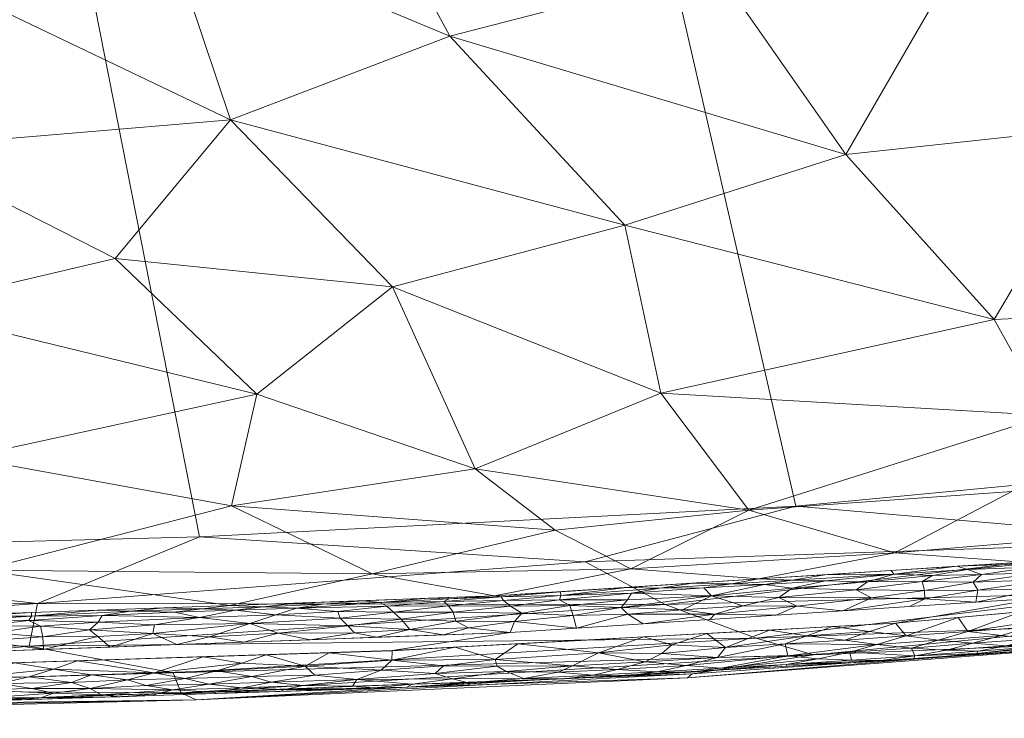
# Model space of a CAD drawing. Header units: millimetres. Extents: x -277 to 277, y 0 to 420.
# Tile 87 of 129: x 88 to 141, y 0 to 37. Entities that reach past the tile are written whole.
import ezdxf

# ---------------------------------------------------------------- set-up
doc = ezdxf.new("R2010")
doc.units = ezdxf.units.MM
doc.layers.add('A-GENM', color=13, linetype='Continuous')

# ---------------------------------------------------------------- blocks, each defined once
blk = doc.blocks.new('MODEL_CCASF646-0000410R0 - MODEL_CCASF646-0000410R0-462766-Preview')
at = {"layer": 'A-GENM', "lineweight": 9}
mesh = blk.add_polyface(dxfattribs=at)
corners = [(-35.189, -2.229, -39.735), (-37.841, -0.528, -26.463), (0, -1.374, -33.359), (0, -0.652, -17.644), (-44.617, 0.105, -12.886), (-71.733, -0.402, -19.68), (-55.881, -6.308, -56.8), (-61.637, -4.06, -47.948), (-33.057, -4.801, -51.927), (-65.533, -1.464, -33.063), (0, 0.07, -1.937), (-33.242, -8.405, -63.976), (-81.776, -0.675, -1.897), (-54.519, -0.192, -1.905), (-70.653, -0.199, -10.179), (-27.259, 0.025, -1.918), (-109.026, -1.562, -1.896), (-97.685, -0.879, -13.119), (-89.166, -6.057, -53.594), (-88.73, -3.769, -44.08), (-64.948, -8.774, -63.976), (-97.866, -9.64, -63.976), (0, -6.701, -56.891), (0, -8.305, -63.976), (-96.883, -1.271, -23.849), (0, -3.236, -41.582), (0, -5.097, -49.806), (-96.455, -2.34, -34.295), (-122.865, -6.005, -47.647)]
mesh.append_faces([[corners[k] for k in face] for face in [(10, 4, 15), (21, 18, 20), (22, 8, 26), (26, 0, 25)]], dxfattribs={"vtx0": -1, "vtx1": -1})
mesh.append_faces([[corners[k] for k in face] for face in [(0, 1, 2), (3, 1, 4), (5, 4, 1), (6, 7, 8), (5, 1, 9), (8, 11, 6), (1, 0, 9), (5, 14, 4), (6, 18, 7), (7, 18, 19), (12, 14, 17), (24, 17, 5), (7, 19, 9), (4, 14, 13), (17, 14, 5), (18, 6, 20), (26, 8, 0), (8, 22, 11), (0, 8, 7), (7, 9, 0), (9, 27, 24), (9, 24, 5), (28, 19, 18), (9, 19, 27)]], dxfattribs={"vtx0": -1, "vtx1": -1, "vtx2": -1})
mesh.append_faces([[corners[k] for k in face] for face in [(1, 3, 2), (4, 13, 15), (6, 11, 20), (0, 2, 25)]], dxfattribs={"vtx0": -1, "vtx2": -1})
mesh.append_faces([[corners[k] for k in face] for face in [(10, 3, 4), (12, 13, 14), (16, 12, 17)]], dxfattribs={"vtx1": -1, "vtx2": -1})
mesh.append_faces([[corners[k] for k in face] for face in [(22, 23, 11)]], dxfattribs={"vtx2": -1})
mesh = blk.add_polyface(dxfattribs=at)
corners = [(-151.737, -9.405, -51.941), (-129.877, -11.285, -63.976), (-161.574, -14.307, -63.976), (-148.214, -4.943, -30.16), (-175.372, -8.858, -33.866), (-163.178, -5.952, -23.568), (-124.063, -2.064, -9.938), (-136.251, -3.073, -1.904), (-109.026, -1.562, -1.896), (-127.746, -4.197, -36.714), (-122.865, -6.005, -47.647), (-148.003, -6.645, -41.466), (-97.685, -0.879, -13.119), (-96.883, -1.271, -23.849), (-124.323, -2.28, -19.867), (-97.866, -9.64, -63.976), (-118.572, -8.293, -57.102), (-150.886, -4.125, -14.381), (-163.406, -5.576, -1.923), (-89.166, -6.057, -53.594), (-88.73, -3.769, -44.08), (-130.839, -3.305, -28.088), (-177.302, -7.568, -17.233), (-96.455, -2.34, -34.295), (-168.234, -9.627, -44.301), (-166.012, -12.158, -55.574), (-177.286, -17.129, -63.976), (-180.903, -13.351, -51.181)]
mesh.append_faces([[corners[k] for k in face] for face in [(3, 4, 5), (9, 10, 11), (12, 13, 14), (10, 16, 0), (6, 17, 7), (6, 12, 14), (16, 19, 15), (10, 9, 20), (14, 21, 17), (22, 18, 17), (21, 23, 9), (24, 11, 0), (25, 0, 2), (4, 11, 24), (13, 23, 21), (12, 6, 8), (17, 6, 14), (0, 16, 1), (19, 16, 10), (22, 17, 5), (17, 3, 5), (11, 4, 3), (24, 0, 25), (9, 11, 3), (10, 0, 11), (21, 9, 3), (20, 9, 23), (24, 25, 27), (17, 21, 3), (21, 14, 13)]], dxfattribs={"vtx0": -1, "vtx1": -1, "vtx2": -1})
mesh.append_faces([[corners[k] for k in face] for face in [(0, 1, 2), (6, 7, 8), (17, 18, 7)]], dxfattribs={"vtx0": -1, "vtx2": -1})
mesh.append_faces([[corners[k] for k in face] for face in [(15, 1, 16), (2, 26, 25)]], dxfattribs={"vtx1": -1, "vtx2": -1})
mesh = blk.add_polyface(dxfattribs=at)
corners = [(-103.44, -1.657, -0.921), (-101.72, -1.837, -0.607), (-100.15, -1.54, -0.916), (-103.546, -2.697, -0.113), (-101.45, -3.31), (-100.147, -2.857, -0.036), (-93.611, -1.052, -1.55), (-95.572, -1.207, -1.263), (-92.588, -1.159, -1.156), (-102.453, -1.433, -1.296), (-102.183, -1.34, -1.896), (-105.588, -1.45, -1.896), (-98.804, -2.442, -0.143), (-95.425, -2.343, -0.138), (-92.074, -2.222, -0.144), (-93.999, -1.963, -0.3), (-106.322, -1.974, -0.65), (-104.066, -2.217, -0.361), (-94.689, -3.093), (-91.309, -2.985), (-98.07, -3.202), (-98.778, -1.229, -1.896), (-95.373, -1.118, -1.896), (-96.442, -1.416, -0.911), (-98.641, -1.307, -1.268), (-100.683, -2.148, -0.325), (-97.101, -2.025, -0.324), (-98.364, -1.728, -0.597), (-106.083, -1.625, -1.171), (-104.831, -3.419), (-107.618, -2.483, -0.284), (-95.011, -1.664, -0.551), (-90.037, -2.531, -0.036), (-91.991, -1.496, -0.626), (-107.237, -1.539, -1.555), (-91.968, -1.007, -1.896)]
mesh.append_faces([[corners[k] for k in face] for face in [(21, 7, 22)]], dxfattribs={"vtx0": -1, "vtx1": -1})
mesh.append_faces([[corners[k] for k in face] for face in [(0, 1, 2), (3, 4, 5), (6, 7, 8), (12, 5, 13), (13, 14, 15), (1, 16, 17), (23, 24, 2), (25, 26, 27), (9, 28, 0), (1, 25, 27), (0, 16, 1), (17, 25, 1), (30, 3, 17), (25, 3, 12), (3, 25, 17), (26, 25, 12), (26, 12, 13), (26, 31, 27), (13, 32, 14), (13, 5, 20), (3, 5, 12), (23, 27, 31), (2, 1, 27), (33, 23, 31), (7, 23, 8), (23, 2, 27), (2, 24, 9), (10, 9, 24), (11, 34, 9), (9, 0, 2), (9, 34, 28), (8, 23, 33), (26, 15, 31), (15, 33, 31), (22, 7, 6), (23, 7, 24), (13, 15, 26), (7, 21, 24)]], dxfattribs={"vtx0": -1, "vtx1": -1, "vtx2": -1})
mesh.append_faces([[corners[k] for k in face] for face in [(9, 10, 11), (5, 4, 20), (6, 35, 22), (24, 21, 10)]], dxfattribs={"vtx0": -1, "vtx2": -1})
mesh.append_faces([[corners[k] for k in face] for face in [(18, 19, 13, 20), (29, 4, 3)]], dxfattribs={"vtx1": -1, "vtx2": -1})
mesh = blk.add_polyface(dxfattribs=at)
corners = [(-79.984, -0.685, -1.55), (-83.71, -0.787, -1.505), (-82.612, -0.921, -1.085), (-82.381, -1.307, -0.553), (-85.601, -1.416, -0.527), (-83.669, -1.674, -0.299), (-87.14, -1.758, -0.303), (-89.386, -1.016, -1.271), (-90.037, -1.239, -0.88), (-86.099, -0.976, -1.155), (-85.33, -2.063, -0.132), (-90.037, -2.531, -0.036), (-87.929, -2.876), (-93.999, -1.963, -0.3), (-92.074, -2.222, -0.144), (-90.998, -1.815, -0.335), (-88.711, -2.126, -0.143), (-91.991, -1.496, -0.626), (-88.867, -1.489, -0.541), (-82.056, -2, -0.125), (-78.841, -1.892, -0.138), (-80.447, -1.564, -0.319), (-79.128, -1.227, -0.557), (-86.921, -0.859, -1.548), (-79.176, -0.808, -1.15), (-93.611, -1.052, -1.55), (-91.968, -1.007, -1.896), (-91.309, -2.985), (-95.425, -2.343, -0.138), (-84.548, -2.767), (-81.168, -2.659), (-81.754, -0.675, -1.897), (-85.159, -0.786, -1.896), (-88.564, -0.897, -1.896), (-92.588, -1.159, -1.156)]
mesh.append_faces([[corners[k] for k in face] for face in [(12, 11, 27), (26, 7, 33)]], dxfattribs={"vtx0": -1, "vtx1": -1})
mesh.append_faces([[corners[k] for k in face] for face in [(0, 1, 2), (3, 4, 5), (5, 4, 6), (7, 8, 9), (10, 11, 12), (13, 14, 15), (16, 11, 10), (8, 17, 18), (19, 20, 21), (11, 16, 14), (21, 3, 5), (22, 3, 21), (8, 4, 9), (9, 23, 7), (1, 23, 9), (2, 24, 0), (25, 7, 26), (17, 15, 18), (27, 11, 28), (10, 6, 16), (16, 6, 15), (6, 10, 5), (15, 6, 18), (19, 5, 10), (5, 19, 21), (4, 3, 2), (6, 4, 18), (19, 10, 29), (1, 0, 31), (1, 9, 2), (4, 2, 9), (22, 2, 3), (32, 23, 1), (7, 23, 33), (8, 7, 34), (8, 18, 4), (7, 25, 34), (34, 17, 8), (16, 15, 14), (13, 15, 17)]], dxfattribs={"vtx0": -1, "vtx1": -1, "vtx2": -1})
mesh.append_faces([[corners[k] for k in face] for face in [(19, 29, 30), (1, 31, 32), (23, 32, 33), (10, 12, 29)]], dxfattribs={"vtx0": -1, "vtx2": -1})
mesh = blk.add_polyface(dxfattribs=at)
corners = [(-110.528, -2.302, -0.5), (-107.618, -2.483, -0.284), (-106.322, -1.974, -0.65), (-107.237, -1.539, -1.555), (-108.992, -1.561, -1.896), (-109.285, -1.724, -1.249), (-108.191, -3.009, -0.073), (-103.546, -2.697, -0.113), (-112.31, -1.798, -1.407), (-112.394, -1.75, -1.897), (-119.294, -3.417, -0.106), (-114.965, -3.897), (-113.736, -3.057, -0.138), (-114.337, -2.4, -0.569), (-117.125, -2.38, -0.741), (-117.901, -2.709, -0.449), (-117.444, -2.006, -1.532), (-120.847, -2.181, -1.532), (-119.001, -2.217, -1.16), (-115.795, -1.938, -1.898), (-110.968, -2.704, -0.24), (-119.197, -2.127, -1.899), (-115.286, -2.04, -1.145), (-111.444, -2.006, -0.889), (-120.296, -2.524, -0.763), (-106.083, -1.625, -1.171), (-113.84, -2.698, -0.318), (-121.789, -2.92, -0.443), (-111.588, -3.712), (-108.211, -3.527), (-104.066, -2.217, -0.361), (-104.831, -3.419), (-105.588, -1.45, -1.896), (-103.44, -1.657, -0.921), (-118.342, -4.081), (-121.72, -4.266)]
mesh.append_faces([[corners[k] for k in face] for face in [(4, 3, 32), (19, 8, 9)]], dxfattribs={"vtx0": -1, "vtx1": -1})
mesh.append_faces([[corners[k] for k in face] for face in [(0, 1, 2), (3, 4, 5), (6, 7, 1), (10, 11, 12), (13, 14, 15), (16, 17, 18), (8, 19, 16), (6, 1, 20), (16, 22, 8), (22, 16, 18), (23, 0, 2), (23, 8, 22), (14, 18, 24), (23, 22, 13), (23, 13, 0), (3, 5, 25), (26, 15, 12), (21, 17, 16), (15, 24, 27), (24, 15, 14), (15, 10, 12), (10, 15, 27), (0, 20, 1), (20, 26, 12), (30, 2, 1), (2, 25, 5), (26, 0, 13), (28, 6, 12), (12, 6, 20), (6, 31, 7), (0, 26, 20), (15, 26, 13), (2, 33, 25), (5, 4, 8), (8, 23, 5), (2, 5, 23), (13, 22, 14), (18, 14, 22)]], dxfattribs={"vtx0": -1, "vtx1": -1, "vtx2": -1})
mesh.append_faces([[corners[k] for k in face] for face in [(8, 4, 9), (16, 19, 21), (6, 29, 31), (12, 11, 28)]], dxfattribs={"vtx0": -1, "vtx2": -1})
mesh.append_faces([[corners[k] for k in face] for face in [(28, 29, 6), (34, 11, 10, 35)]], dxfattribs={"vtx1": -1, "vtx2": -1})
mesh = blk.add_polyface(dxfattribs=at)
corners = [(0.001, -418.071), (27.058, -418.028), (54.115, -417.814), (81.168, -417.341), (108.211, -416.472), (135.228, -414.994), (162.175, -412.551), (188.927, -408.504), (215.094, -401.625), (239.316, -389.574), (257.878, -369.901), (268.06, -344.836), (272.607, -318.164), (274.418, -291.167), (274.985, -264.116), (275.046, -237.058), (274.991, -209.999), (275.046, -182.942), (274.985, -155.884), (274.418, -128.833), (272.607, -101.836), (268.06, -75.164), (257.877, -50.099), (239.315, -30.426), (215.094, -18.375), (188.927, -11.496), (162.175, -7.449), (135.228, -5.006), (108.211, -3.528), (81.168, -2.659), (54.114, -2.186), (27.058, -1.972), (-0.001, -1.929), (-27.058, -1.972), (-54.115, -2.186), (-81.168, -2.659), (-108.211, -3.528), (-135.228, -5.006), (-162.175, -7.449), (-188.927, -11.496), (-215.094, -18.375), (-239.316, -30.426), (-257.878, -50.099), (-268.06, -75.164), (-272.607, -101.836), (-274.418, -128.833), (-274.985, -155.884), (-275.046, -182.942), (-274.991, -210.001), (-275.046, -237.058), (-274.985, -264.116), (-274.418, -291.167), (-272.607, -318.164), (-268.06, -344.836), (-257.877, -369.901), (-239.315, -389.574), (-215.094, -401.625), (-188.927, -408.504), (-162.175, -412.551), (-135.228, -414.994), (-108.211, -416.472), (-81.168, -417.341), (-54.114, -417.814), (-27.058, -418.028), (0, -417.379), (-28.642, -417.322), (-57.282, -417.085), (-85.919, -416.539), (-114.541, -415.492), (-143.122, -413.633), (-171.583, -410.421), (-199.673, -404.829), (-226.506, -394.82), (-249.166, -377.316), (-263.208, -352.36), (-269.623, -324.447), (-272.114, -295.914), (-272.885, -267.283), (-272.992, -238.642), (-272.958, -210), (-272.992, -181.358), (-272.885, -152.717), (-272.113, -124.086), (-269.623, -95.553), (-263.208, -67.64), (-249.167, -42.684), (-226.506, -25.18), (-199.673, -15.171), (-171.583, -9.579), (-143.122, -6.367), (-114.541, -4.508), (-85.919, -3.46), (-57.282, -2.915), (-28.642, -2.678), (0, -2.621), (28.642, -2.678), (57.282, -2.915), (85.919, -3.46), (114.541, -4.508), (143.122, -6.367), (171.583, -9.579), (199.673, -15.171), (226.506, -25.18), (249.167, -42.684), (263.208, -67.64), (269.623, -95.553), (272.113, -124.086), (272.885, -152.717), (272.992, -181.358), (272.958, -210), (272.992, -238.642), (272.885, -267.283), (272.114, -295.914), (269.623, -324.447), (263.208, -352.36), (249.166, -377.316), (226.506, -394.82), (199.673, -404.829), (171.583, -410.421), (143.122, -413.633), (114.541, -415.492), (85.919, -416.539), (57.282, -417.085), (28.642, -417.322)]
mesh.append_faces([[corners[k] for k in face] for face in [(42, 85, 41), (41, 86, 40), (86, 41, 85), (40, 87, 39), (117, 8, 116), (25, 101, 24), (100, 26, 99), (23, 103, 22), (103, 23, 102), (24, 102, 23), (102, 24, 101)]], dxfattribs={"vtx0": -1, "vtx1": -1})
mesh.append_faces([[corners[k] for k in face] for face in [(53, 74, 75, 52), (74, 53, 54, 73), (55, 72, 73), (72, 55, 56), (73, 54, 55), (78, 49, 50, 77), (79, 48, 49, 78), (77, 50, 51, 76), (52, 75, 76, 51), (65, 62, 63, 64), (62, 65, 66), (71, 56, 57), (56, 71, 72), (80, 46, 47, 79), (88, 38, 39, 87), (40, 86, 87), (89, 37, 38, 88), (90, 36, 37, 89), (91, 35, 36, 90), (92, 34, 35, 91), (93, 33, 34, 92), (94, 32, 33, 93), (122, 2, 3, 121), (121, 3, 4, 120), (2, 122, 123), (120, 4, 5, 119), (119, 5, 6, 118), (118, 6, 7, 117), (117, 7, 8), (116, 8, 9), (9, 115, 116), (115, 9, 10), (14, 110, 111, 13), (15, 109, 110, 14), (109, 15, 16), (27, 98, 99, 26), (98, 27, 28), (31, 94, 95, 30), (30, 95, 96, 29), (94, 31, 32), (29, 96, 97), (18, 107, 108, 17), (20, 105, 106, 19), (19, 106, 107, 18), (17, 108, 109, 16), (105, 20, 21, 104), (104, 21, 22, 103)]], dxfattribs={"vtx0": -1, "vtx2": -1})
mesh.append_faces([[corners[k] for k in face] for face in [(64, 63, 0, 1)]], dxfattribs={"vtx0": -1, "vtx3": -1})
mesh.append_faces([[corners[k] for k in face] for face in [(80, 81, 46), (47, 48, 79), (111, 112, 13)]], dxfattribs={"vtx1": -1, "vtx2": -1})
mesh.append_faces([[corners[k] for k in face] for face in [(66, 67, 61, 62), (67, 68, 60, 61), (70, 71, 57, 58), (68, 69, 59, 60), (69, 70, 58, 59), (45, 46, 81, 82), (44, 45, 82, 83), (43, 44, 83, 84), (42, 43, 84, 85), (123, 64, 1, 2), (10, 11, 114, 115), (113, 114, 11, 12), (112, 113, 12, 13), (100, 101, 25, 26), (28, 29, 97, 98)]], dxfattribs={"vtx1": -1, "vtx3": -1})
mesh = blk.add_polyface(dxfattribs=at)
corners = [(-125.861, -2.592, -1.164), (-124.25, -2.368, -1.533), (-129.366, -2.784, -1.206), (-122.431, -2.398, -1.162), (-120.296, -2.524, -0.763), (-119.001, -2.217, -1.16), (-130.465, -4.324, -0.036), (-132.511, -4.096, -0.141), (-133.831, -4.553, -0.035), (-132.865, -3.018, -1.187), (-131.076, -3.09, -0.85), (-121.789, -2.92, -0.443), (-123.998, -2.727, -0.762), (-129.311, -3.887, -0.142), (-123.222, -3.836, -0.048), (-119.294, -3.417, -0.106), (-122.681, -3.374, -0.195), (-132.777, -3.442, -0.564), (-129.401, -2.693, -1.901), (-132.802, -2.881, -1.902), (-120.847, -2.181, -1.532), (-134.227, -3.85, -0.322), (-129.461, -3.251, -0.542), (-136.273, -3.248, -1.197), (-122.598, -2.316, -1.9), (-125.999, -2.504, -1.9), (-126.102, -3.704, -0.138), (-125.68, -3.152, -0.432), (-121.72, -4.266), (-125.097, -4.45), (-131.851, -4.819), (-128.474, -4.635), (-135.228, -5.004), (-119.197, -2.127, -1.899), (-134.46, -3, -1.554)]
mesh.append_faces([[corners[k] for k in face] for face in [(28, 14, 29), (18, 2, 25), (24, 20, 33)]], dxfattribs={"vtx0": -1, "vtx1": -1})
mesh.append_faces([[corners[k] for k in face] for face in [(0, 1, 2), (3, 4, 5), (6, 7, 8), (9, 10, 2), (11, 4, 12), (13, 7, 6), (14, 15, 16), (12, 4, 3), (9, 17, 10), (5, 20, 3), (13, 21, 7), (17, 21, 22), (10, 17, 22), (23, 17, 9), (22, 0, 10), (2, 10, 0), (6, 26, 13), (12, 27, 11), (26, 6, 31), (6, 8, 30), (2, 1, 25), (3, 1, 0), (3, 0, 12), (0, 22, 12), (27, 12, 22), (13, 27, 22), (16, 27, 26), (20, 24, 1), (3, 20, 1), (19, 34, 2), (16, 15, 11), (14, 28, 15), (2, 34, 9), (27, 13, 26), (21, 13, 22), (27, 16, 11), (14, 16, 26), (29, 14, 26)]], dxfattribs={"vtx0": -1, "vtx1": -1, "vtx2": -1})
mesh.append_faces([[corners[k] for k in face] for face in [(2, 18, 19), (1, 24, 25), (6, 30, 31), (26, 31, 29)]], dxfattribs={"vtx0": -1, "vtx2": -1})
mesh.append_faces([[corners[k] for k in face] for face in [(32, 30, 8)]], dxfattribs={"vtx1": -1, "vtx2": -1})
mesh = blk.add_polyface(dxfattribs=at)
corners = [(-142.939, -3.743, -1.214), (-139.678, -3.498, -1.194), (-139.596, -3.382, -1.906), (-136.085, -3.67, -0.562), (-134.227, -3.85, -0.322), (-132.777, -3.442, -0.564), (-139.385, -3.921, -0.552), (-137.531, -4.096, -0.314), (-140.923, -4.347, -0.316), (-142.694, -4.171, -0.559), (-142.477, -4.812, -0.145), (-135.807, -4.332, -0.137), (-135.228, -5.004), (-133.831, -4.553, -0.035), (-146.195, -4.016, -1.206), (-146.085, -4.43, -0.579), (-144.359, -4.047, -0.869), (-132.511, -4.096, -0.141), (-143.921, -5.299, -0.037), (-145.832, -5.087, -0.145), (-139.115, -4.564, -0.14), (-138.596, -5.309), (-137.974, -3.561, -0.853), (-141.168, -3.795, -0.864), (-136.273, -3.248, -1.197), (-142.988, -3.695, -1.908), (-146.38, -4.007, -1.911), (-145.333, -5.919), (-141.965, -5.614), (-147.283, -5.583, -0.037), (-136.203, -3.07, -1.903), (-147.642, -4.879, -0.33), (-132.865, -3.018, -1.187), (-134.46, -3, -1.554), (-132.802, -2.881, -1.902)]
mesh.append_faces([[corners[k] for k in face] for face in [(2, 24, 30), (12, 11, 21), (25, 0, 2)]], dxfattribs={"vtx0": -1, "vtx1": -1})
mesh.append_faces([[corners[k] for k in face] for face in [(0, 1, 2), (3, 4, 5), (6, 7, 3), (8, 9, 10), (11, 12, 13), (14, 15, 16), (11, 17, 4), (18, 10, 19), (4, 3, 7), (11, 20, 21), (6, 22, 23), (22, 24, 1), (24, 22, 3), (16, 0, 14), (27, 18, 29), (20, 18, 28), (8, 10, 20), (31, 10, 9), (10, 31, 19), (15, 31, 9), (16, 15, 9), (7, 8, 20), (6, 9, 8), (11, 7, 20), (7, 11, 4), (7, 6, 8), (22, 6, 3), (3, 5, 24), (22, 1, 23), (24, 32, 33), (33, 30, 24), (9, 6, 23), (16, 23, 0), (24, 2, 1), (0, 26, 14), (0, 23, 1), (9, 23, 16), (11, 13, 17), (20, 10, 18)]], dxfattribs={"vtx0": -1, "vtx1": -1, "vtx2": -1})
mesh.append_faces([[corners[k] for k in face] for face in [(18, 27, 28), (20, 28, 21)]], dxfattribs={"vtx0": -1, "vtx2": -1})
mesh.append_faces([[corners[k] for k in face] for face in [(25, 26, 0), (34, 30, 33)]], dxfattribs={"vtx1": -1, "vtx2": -1})
mesh = blk.add_polyface(dxfattribs=at)
corners = [(-82.879, -5.335, -1.583), (-79.967, -5.251, -1.523), (-82.594, -5.202, -1.201), (-89.322, -4.84, -0.47), (-86.823, -4.49, -0.276), (-89.458, -4.275, -0.14), (-88.853, -5.378, -1.227), (-85.768, -5.189, -1.012), (-88.706, -5.139, -0.808), (-86.161, -4.859, -0.564), (-82.834, -4.952, -0.765), (-91.955, -4.654, -0.286), (-92.42, -5.057, -0.583), (-92.398, -5.699, -1.941), (-88.846, -5.571, -1.937), (-81.741, -5.376, -1.93), (-85.673, -5.375, -1.463), (-85.295, -5.443, -1.934), (-83.072, -4.612, -0.42), (-86.298, -4.054, -0.093), (-85.919, -3.46), (-89.497, -3.591), (-92.408, -4.287, -0.113), (-95.365, -4.449, -0.137), (-83.186, -4.126, -0.147), (-83.844, -3.749, -0.033), (-80.323, -4.309, -0.266), (-80.54, -3.735, -0.046), (-92.633, -5.411, -1.061), (-94.18, -5.643, -1.541), (-78.713, -5.019, -1.014), (-79.9, -4.685, -0.546), (-82.339, -3.392), (-93.074, -3.721)]
mesh.append_faces([[corners[k] for k in face] for face in [(17, 16, 14), (33, 22, 21), (20, 25, 32)]], dxfattribs={"vtx0": -1, "vtx1": -1})
mesh.append_faces([[corners[k] for k in face] for face in [(0, 1, 2), (3, 4, 5), (6, 7, 8), (9, 7, 10), (11, 12, 3), (15, 1, 0), (16, 7, 6), (18, 9, 10), (3, 12, 8), (11, 22, 23), (4, 19, 5), (24, 25, 19), (26, 27, 24), (7, 16, 2), (28, 29, 6), (8, 28, 6), (13, 6, 29), (14, 16, 6), (10, 7, 2), (8, 7, 9), (30, 10, 2), (10, 31, 18), (3, 8, 9), (28, 8, 12), (4, 3, 9), (11, 3, 5), (18, 4, 9), (19, 4, 24), (22, 11, 5), (4, 18, 24), (24, 18, 26), (32, 25, 27), (19, 25, 20), (27, 25, 24), (22, 5, 21), (2, 16, 0), (17, 0, 16), (19, 21, 5)]], dxfattribs={"vtx0": -1, "vtx1": -1, "vtx2": -1})
mesh.append_faces([[corners[k] for k in face] for face in [(6, 13, 14), (0, 17, 15), (19, 20, 21)]], dxfattribs={"vtx0": -1, "vtx2": -1})
mesh = blk.add_polyface(dxfattribs=at)
corners = [(-94.18, -5.643, -1.541), (-98.01, -5.777, -1.57), (-95.95, -5.828, -1.944), (-92.633, -5.411, -1.061), (-96.515, -5.596, -1.186), (-107.565, -6.114, -1.463), (-103.067, -5.806, -1.131), (-107.919, -5.911, -0.961), (-103.054, -6.084, -1.951), (-104.484, -6.019, -1.581), (-106.606, -6.212, -1.955), (-99.791, -5.697, -1.159), (-101.961, -5.455, -0.662), (-101.286, -5.887, -1.543), (-100.576, -4.98, -0.31), (-98.405, -4.264, -0.05), (-102.099, -4.466, -0.067), (-97.861, -5.3, -0.654), (-100.23, -3.983), (-95.365, -4.449, -0.137), (-96.652, -3.852), (-95.45, -4.917, -0.385), (-105.291, -5.63, -0.715), (-99.502, -5.956, -1.948), (-92.398, -5.699, -1.941), (-92.42, -5.057, -0.583), (-91.955, -4.654, -0.286), (-105.415, -5.276, -0.383), (-105.831, -4.869, -0.152), (-106.192, -4.49, -0.036), (-103.808, -4.114), (-107.386, -4.245), (-93.074, -3.721), (-92.408, -4.287, -0.113)]
mesh.append_faces([[corners[k] for k in face] for face in [(8, 9, 10), (30, 16, 18), (20, 19, 32)]], dxfattribs={"vtx0": -1, "vtx1": -1})
mesh.append_faces([[corners[k] for k in face] for face in [(0, 1, 2), (0, 3, 4), (5, 6, 7), (6, 11, 12), (5, 9, 6), (11, 6, 13), (14, 15, 16), (14, 12, 17), (1, 4, 11), (15, 18, 16), (19, 20, 15), (14, 17, 21), (22, 6, 12), (8, 13, 9), (1, 13, 23), (13, 1, 11), (1, 0, 4), (17, 3, 25), (17, 11, 4), (11, 17, 12), (3, 17, 4), (21, 25, 26), (6, 9, 13), (10, 9, 5), (6, 22, 7), (12, 14, 27), (12, 27, 22), (14, 28, 27), (16, 29, 28), (16, 30, 29), (28, 14, 16), (15, 14, 19), (21, 26, 19), (14, 21, 19), (17, 25, 21), (32, 19, 33)]], dxfattribs={"vtx0": -1, "vtx1": -1, "vtx2": -1})
mesh.append_faces([[corners[k] for k in face] for face in [(13, 8, 23), (1, 23, 2), (0, 2, 24)]], dxfattribs={"vtx0": -1, "vtx2": -1})
mesh.append_faces([[corners[k] for k in face] for face in [(30, 31, 29), (20, 18, 15)]], dxfattribs={"vtx1": -1, "vtx2": -1})
mesh = blk.add_polyface(dxfattribs=at)
corners = [(-126.427, -7.113, -1.589), (-122.59, -6.88, -1.56), (-124.948, -6.897, -1.202), (-128.21, -7.085, -1.173), (-131.47, -7.285, -1.143), (-129.687, -7.313, -1.559), (-133.131, -6.79, -0.397), (-129.692, -6.879, -0.693), (-128.963, -6.387, -0.314), (-120.512, -5.846, -0.291), (-120.844, -6.259, -0.597), (-117.751, -5.953, -0.468), (-125.359, -6.479, -0.557), (-124.351, -7.149, -1.966), (-121.055, -6.611, -1.071), (-125.531, -5.494, -0.043), (-128.832, -5.435), (-129.937, -5.915, -0.079), (-117.195, -6.25, -0.817), (-120.856, -5.48, -0.114), (-123.794, -5.72, -0.141), (-133.947, -6.361, -0.136), (-127.044, -5.931, -0.147), (-120.804, -6.922, -1.964), (-117.269, -6.491, -1.248), (-133.725, -7.229, -0.789), (-131.445, -7.603, -1.969), (-127.898, -7.376, -1.967), (-117.927, -5.408, -0.145), (-121.687, -4.971), (-118.114, -4.739), (-125.259, -5.203), (-132.405, -5.667)]
mesh.append_faces([[corners[k] for k in face] for face in [(29, 19, 30), (16, 15, 31)]], dxfattribs={"vtx0": -1, "vtx1": -1})
mesh.append_faces([[corners[k] for k in face] for face in [(0, 1, 2), (3, 4, 5), (6, 7, 8), (9, 10, 11), (7, 12, 8), (1, 0, 13), (1, 14, 2), (15, 16, 17), (11, 10, 18), (9, 19, 20), (17, 21, 8), (17, 22, 15), (22, 12, 20), (23, 24, 1), (7, 25, 4), (4, 3, 7), (2, 14, 12), (12, 7, 3), (12, 10, 9), (8, 21, 6), (2, 3, 0), (22, 17, 8), (5, 27, 0), (14, 1, 24), (18, 14, 24), (12, 14, 10), (12, 3, 2), (0, 3, 5), (14, 18, 10), (9, 11, 28), (19, 9, 28), (12, 9, 20), (19, 28, 30), (15, 19, 29), (12, 22, 8), (15, 22, 20), (15, 20, 19)]], dxfattribs={"vtx0": -1, "vtx1": -1, "vtx2": -1})
mesh.append_faces([[corners[k] for k in face] for face in [(0, 27, 13), (17, 16, 32)]], dxfattribs={"vtx0": -1, "vtx2": -1})
mesh.append_faces([[corners[k] for k in face] for face in [(26, 27, 5), (13, 23, 1), (29, 31, 15)]], dxfattribs={"vtx1": -1, "vtx2": -1})
mesh = blk.add_polyface(dxfattribs=at)
corners = [(-114.189, -6.23, -1.022), (-117.195, -6.25, -0.817), (-117.269, -6.491, -1.248), (-108.278, -5.602, -0.552), (-108.694, -5.227, -0.266), (-111.479, -5.587, -0.42), (-114.563, -5.911, -0.574), (-111.233, -5.93, -0.773), (-105.291, -5.63, -0.715), (-105.415, -5.276, -0.383), (-120.804, -6.922, -1.964), (-117.257, -6.695, -1.963), (-114.062, -6.413, -1.484), (-110.989, -6.176, -1.218), (-117.751, -5.953, -0.468), (-107.919, -5.911, -0.961), (-114.777, -5.091, -0.09), (-111.631, -5.106, -0.147), (-112.305, -4.748, -0.034), (-114.541, -4.507), (-118.114, -4.739), (-107.386, -4.245), (-109.159, -4.659, -0.045), (-106.192, -4.49, -0.036), (-115.164, -5.546, -0.278), (-117.927, -5.408, -0.145), (-113.71, -6.468, -1.961), (-111.266, -6.312, -1.605), (-107.565, -6.114, -1.463), (-110.158, -6.34, -1.958), (-106.606, -6.212, -1.955), (-105.831, -4.869, -0.152), (-110.963, -4.376)]
mesh.append_faces([[corners[k] for k in face] for face in [(26, 12, 11), (32, 22, 21), (19, 18, 32)]], dxfattribs={"vtx0": -1, "vtx1": -1})
mesh.append_faces([[corners[k] for k in face] for face in [(0, 1, 2), (3, 4, 5), (6, 7, 5), (3, 8, 9), (0, 12, 13), (14, 1, 6), (13, 7, 0), (15, 3, 7), (16, 17, 18), (0, 2, 12), (21, 22, 23), (14, 24, 25), (25, 24, 16), (4, 22, 17), (11, 12, 2), (27, 28, 13), (13, 15, 7), (1, 0, 6), (5, 7, 3), (6, 0, 7), (28, 15, 13), (12, 27, 13), (24, 14, 6), (5, 24, 6), (16, 24, 17), (3, 9, 4), (24, 5, 17), (22, 4, 31), (17, 5, 4), (32, 18, 22), (16, 18, 19), (23, 22, 31), (22, 18, 17), (31, 4, 9), (15, 8, 3), (26, 27, 12), (28, 27, 29), (16, 20, 25)]], dxfattribs={"vtx0": -1, "vtx1": -1, "vtx2": -1})
mesh.append_faces([[corners[k] for k in face] for face in [(2, 10, 11), (16, 19, 20), (28, 29, 30)]], dxfattribs={"vtx0": -1, "vtx2": -1})
mesh.append_faces([[corners[k] for k in face] for face in [(26, 29, 27)]], dxfattribs={"vtx1": -1, "vtx2": -1})
mesh = blk.add_polyface(dxfattribs=at)
corners = [(-80.998, -50.253, -55.62), (-75.082, -64.326, -64.178), (-66.637, -56.118, -59.359), (-68.345, -8.539, -14.783), (-56.866, -4.907, -1.9), (-71.08, -5.175, -1.917), (-100.942, -17.304, -27.506), (-85.302, -13.904, -23.435), (-99.579, -11.297, -19.019), (-60.299, -72.646, -68.776), (-86.148, -7.858, -12.672), (-99.502, -5.956, -1.947), (-107.137, -7.649, -10.461), (-99.531, -32.041, -42.126), (-81.649, -30.537, -41.02), (-93.347, -24.583, -35.514), (-63.111, -23.188, -34.285), (-71.813, -17.982, -28.72), (-71.05, -27.59, -38.453), (-72.814, -39.589, -48.23), (-56.21, -48.591, -54.528), (-62.528, -38.98, -47.761), (-51.834, -65.379, -64.816), (-81.986, -21.919, -32.962), (-85.974, -38.535, -47.406), (-95.871, -42.974, -50.567), (-82.636, -70.359, -67.444), (-90.257, -56.7, -59.61), (-120.695, -26.38, -36.524), (-108.23, -23.068, -33.704), (-111.316, -36.522, -45.5), (-52.614, -39.276, -47.947), (-58.925, -31.166, -41.546), (-105.373, -47.553, -53.573), (-98.654, -58.815, -60.769), (-96.337, -68.465, -66.256), (-109.892, -55.816, -58.739), (-112.101, -69.328, -66.328), (-112.668, -13.284, -21.581), (-74.354, -12.275, -21.235), (-58.153, -15.096, -25.228), (-57.335, -9.914, -17.54), (-85.294, -5.443, -1.934), (-113.709, -6.468, -1.961), (-116.971, -9.993, -15.402), (-51.361, -6.697, -10.676), (-46.986, -17.022, -27.576)]
mesh.append_faces([[corners[k] for k in face] for face in [(42, 10, 5)]], dxfattribs={"vtx0": -1, "vtx1": -1})
mesh.append_faces([[corners[k] for k in face] for face in [(0, 1, 2), (6, 7, 8), (2, 1, 9), (10, 11, 12), (13, 14, 15), (16, 17, 18), (19, 20, 21), (2, 22, 20), (23, 7, 6), (0, 24, 25), (26, 1, 27), (28, 13, 29), (30, 25, 13), (25, 24, 13), (1, 0, 27), (2, 9, 22), (19, 24, 0), (21, 31, 32), (19, 2, 20), (17, 23, 18), (19, 0, 2), (27, 0, 25), (33, 27, 25), (26, 27, 34), (35, 34, 36), (37, 35, 36), (30, 33, 25), (14, 24, 19), (24, 14, 13), (29, 13, 15), (15, 6, 29), (29, 6, 38), (19, 21, 18), (23, 15, 14), (18, 23, 14), (23, 17, 7), (39, 7, 17), (10, 8, 7), (40, 41, 39), (5, 10, 3), (10, 7, 39), (19, 18, 14), (18, 32, 16), (10, 12, 8), (6, 15, 23), (6, 8, 38), (44, 8, 12), (33, 36, 34), (40, 17, 16), (4, 3, 45), (41, 45, 3), (18, 21, 32), (20, 31, 21), (33, 34, 27), (40, 39, 17), (10, 39, 3), (16, 46, 40), (8, 44, 38), (39, 41, 3)]], dxfattribs={"vtx0": -1, "vtx1": -1, "vtx2": -1})
mesh.append_faces([[corners[k] for k in face] for face in [(3, 4, 5), (10, 42, 11), (12, 11, 43)]], dxfattribs={"vtx0": -1, "vtx2": -1})
mesh = blk.add_polyface(dxfattribs=at)
corners = [(-139.102, -7.885, -1.241), (-142.58, -8.013, -0.937), (-142.252, -8.185, -1.358), (-137.221, -7.567, -0.908), (-136.657, -7.234, -0.553), (-139.858, -7.61, -0.689), (-142.97, -7.71, -0.529), (-139.399, -7.204, -0.361), (-143.493, -7.352, -0.248), (-139.653, -6.784, -0.134), (-143.188, -6.874, -0.07), (-145.888, -8.166, -0.745), (-133.725, -7.229, -0.789), (-146.34, -7.834, -0.391), (-136.797, -6.767, -0.223), (-136.806, -6.313, -0.057), (-145.397, -8.409, -1.236), (-147.406, -8.705, -1.597), (-133.131, -6.79, -0.397), (-139.55, -6.132), (-131.445, -7.603, -1.969), (-135.163, -7.63, -1.354), (-134.992, -7.83, -1.97), (-129.937, -5.915, -0.079), (-132.405, -5.667), (-133.947, -6.361, -0.136), (-142.086, -8.284, -1.973), (-138.539, -8.057, -1.972), (-131.47, -7.285, -1.143), (-129.687, -7.313, -1.559), (-129.692, -6.879, -0.693), (-143.123, -6.364), (-135.977, -5.9), (-145.618, -8.675, -1.972), (-146.68, -6.765), (-146.625, -7.394, -0.141)]
mesh.append_faces([[corners[k] for k in face] for face in [(20, 21, 22), (31, 10, 19), (22, 21, 27), (26, 2, 33), (34, 10, 31), (32, 15, 24)]], dxfattribs={"vtx0": -1, "vtx1": -1})
mesh.append_faces([[corners[k] for k in face] for face in [(0, 1, 2), (3, 4, 5), (6, 5, 7), (8, 9, 10), (11, 1, 6), (4, 3, 12), (8, 13, 6), (9, 14, 15), (16, 17, 2), (5, 6, 1), (12, 18, 4), (9, 19, 10), (15, 19, 9), (23, 24, 25), (21, 28, 12), (14, 9, 7), (1, 11, 16), (2, 1, 16), (0, 3, 5), (0, 5, 1), (7, 5, 4), (4, 18, 14), (7, 9, 8), (21, 3, 0), (3, 21, 12), (21, 0, 27), (29, 28, 21), (18, 25, 14), (30, 18, 12), (20, 29, 21), (4, 14, 7), (15, 14, 25), (8, 6, 7), (35, 8, 10), (2, 27, 0), (15, 25, 24)]], dxfattribs={"vtx0": -1, "vtx1": -1, "vtx2": -1})
mesh.append_faces([[corners[k] for k in face] for face in [(2, 26, 27), (15, 32, 19)]], dxfattribs={"vtx0": -1, "vtx2": -1})
mesh = blk.add_polyface(dxfattribs=at)
corners = [(-173.56, -13.829, -12.029), (-168.889, -15.973, -18.29), (-163.075, -11.895, -10.731), (-149.167, -9.943, -9.287), (-142.085, -8.284, -1.973), (-156.215, -9.849, -1.967), (-188.141, -31.189, -32.549), (-175.173, -32.307, -36.468), (-176.595, -25.43, -29.444), (-135.197, -8.786, -9.279), (-141.478, -12.07, -16.623), (-127.361, -11.074, -16.549), (-158.913, -22.191, -28.952), (-146.696, -31.692, -39.703), (-140.539, -21.317, -30.067), (-108.23, -23.068, -33.704), (-122.63, -17.363, -26.659), (-120.695, -26.38, -36.524), (-127.897, -7.376, -1.967), (-121.023, -7.915, -9.274), (-143.411, -16.147, -23.215), (-116.971, -9.993, -15.402), (-162.75, -30.054, -36.455), (-138.899, -41.14, -47.76), (-154.095, -37.908, -44.056), (-178.393, -19.912, -22.083), (-132.56, -30.169, -39.397), (-125.559, -40.213, -47.812), (-171.261, -40.098, -43.428), (-188.487, -46.219, -44.179), (-174.943, -47.877, -48.139), (-162.52, -47.461, -49.823), (-111.316, -36.522, -45.5), (-99.531, -32.041, -42.126), (-121.782, -49.39, -54.318), (-105.373, -47.553, -53.573), (-112.668, -13.284, -21.581), (-113.709, -6.468, -1.961), (-154.211, -14.707, -19.338), (-170.346, -11.413, -1.96), (-107.137, -7.649, -10.461), (-183.014, -16.564, -14.612), (-180.226, -55.623, -51.709), (-150.329, -47.586, -51.296), (-159.414, -57.425, -56.267), (-129.091, -53.829, -56.799), (-184.3, -14.133, -1.937)]
mesh.append_faces([[corners[k] for k in face] for face in [(39, 2, 5), (46, 0, 39)]], dxfattribs={"vtx0": -1, "vtx1": -1})
mesh.append_faces([[corners[k] for k in face] for face in [(0, 1, 2), (6, 7, 8), (9, 10, 11), (12, 13, 14), (15, 16, 17), (18, 9, 19), (11, 10, 20), (11, 21, 19), (13, 12, 22), (23, 13, 24), (14, 17, 16), (12, 1, 25), (13, 22, 24), (13, 23, 26), (26, 23, 27), (28, 29, 30), (31, 28, 30), (32, 33, 17), (26, 32, 17), (27, 34, 35), (36, 16, 15), (16, 11, 20), (14, 20, 12), (26, 14, 13), (11, 16, 36), (27, 35, 32), (1, 38, 2), (12, 8, 22), (19, 9, 11), (3, 2, 38), (38, 10, 3), (10, 9, 3), (20, 10, 38), (21, 11, 36), (40, 37, 19), (4, 3, 9), (2, 3, 5), (25, 1, 41), (12, 38, 1), (30, 29, 42), (31, 43, 24), (44, 43, 31), (12, 25, 8), (7, 22, 8), (28, 31, 24), (28, 24, 22), (43, 45, 23), (43, 23, 24), (34, 23, 45), (6, 28, 7), (22, 7, 28), (12, 20, 38), (16, 20, 14), (41, 1, 0), (23, 34, 27), (32, 26, 27), (14, 26, 17), (40, 19, 21), (2, 39, 0)]], dxfattribs={"vtx0": -1, "vtx1": -1, "vtx2": -1})
mesh.append_faces([[corners[k] for k in face] for face in [(3, 4, 5), (9, 18, 4)]], dxfattribs={"vtx0": -1, "vtx2": -1})
mesh.append_faces([[corners[k] for k in face] for face in [(37, 18, 19)]], dxfattribs={"vtx1": -1, "vtx2": -1})
mesh = blk.add_polyface(dxfattribs=at)
corners = [(266.046, -210, -63.976), (266.075, -242.593, -63.976), (265.821, -274.887, -63.976), (264.382, -306.932, -63.976), (259.696, -338.602, -63.976), (247.12, -368.063, -63.976), (223.086, -388.983, -63.976), (192.998, -400.048, -63.976), (161.574, -405.693, -63.976), (129.877, -408.715, -63.976), (97.866, -410.36, -63.976), (64.948, -411.226, -63.976), (33.242, -411.595, -63.976), (0, -411.695, -63.976), (-33.017, -411.597, -63.976), (-65.431, -411.217, -63.976), (-97.019, -410.391, -63.976), (-129.264, -408.757, -63.976), (-161.334, -405.724, -63.976), (-192.843, -400.087, -63.976), (-223.038, -389.009, -63.976), (-247.098, -368.096, -63.976), (-259.65, -338.791, -63.976), (-264.342, -307.422, -63.976), (-265.818, -275.039, -63.976), (-266.074, -243.581, -63.976), (-266.046, -210, -63.976), (-266.075, -177.407, -63.976), (-265.821, -145.113, -63.976), (-264.382, -113.068, -63.976), (-259.696, -81.398, -63.976), (-247.12, -51.937, -63.976), (-223.086, -31.017, -63.976), (-192.998, -19.952, -63.976), (-161.574, -14.307, -63.976), (-129.877, -11.285, -63.976), (-97.866, -9.64, -63.976), (-64.948, -8.774, -63.976), (-33.242, -8.405, -63.976), (0, -8.305, -63.976), (33.017, -8.403, -63.976), (65.431, -8.783, -63.976), (97.019, -9.609, -63.976), (129.264, -11.243, -63.976), (161.334, -14.276, -63.976), (192.843, -19.913, -63.976), (223.038, -30.991, -63.976), (247.098, -51.904, -63.976), (259.65, -81.209, -63.976), (264.342, -112.578, -63.976), (265.818, -144.961, -63.976), (266.074, -176.419, -63.976), (-238.498, -210, -63.976), (-238.52, -242.266, -63.976), (-238.122, -272.174, -63.976), (-235.984, -302.451, -63.976), (-228.82, -331.787, -63.976), (-210.58, -355.979, -63.976), (-183.132, -369.371, -63.976), (-153.456, -375.754, -63.976), (-123.072, -379.016, -63.976), (-92.032, -380.731, -63.976), (-62.327, -381.554, -63.976), (-30.931, -381.935, -63.976), (0, -382.027, -63.976), (31.791, -381.929, -63.976), (61.996, -381.561, -63.976), (93.117, -380.689, -63.976), (123.737, -378.965, -63.976), (153.662, -375.724, -63.976), (183.395, -369.29, -63.976), (210.603, -355.961, -63.976), (228.828, -331.766, -63.976), (236.038, -302.03, -63.976), (238.137, -271.673, -63.976), (238.522, -240.77, -63.976), (238.498, -210, -63.976), (238.522, -179.23, -63.976), (238.137, -148.327, -63.976), (236.038, -117.97, -63.976), (228.828, -88.234, -63.976), (210.603, -64.039, -63.976), (183.395, -50.71, -63.976), (153.662, -44.277, -63.976), (123.737, -41.035, -63.976), (93.117, -39.311, -63.976), (61.996, -38.439, -63.976), (31.791, -38.071, -63.976), (0, -37.973, -63.976), (-30.931, -38.065, -63.976), (-62.327, -38.446, -63.976), (-92.032, -39.269, -63.976), (-123.072, -40.984, -63.976), (-153.456, -44.246, -63.976), (-183.132, -50.629, -63.976), (-210.58, -64.021, -63.976), (-228.82, -88.213, -63.976), (-235.984, -117.549, -63.976), (-238.122, -147.826, -63.976), (-238.52, -177.734, -63.976)]
mesh.append_faces([[corners[k] for k in face] for face in [(57, 21, 56), (97, 30, 96)]], dxfattribs={"vtx0": -1, "vtx1": -1})
mesh.append_faces([[corners[k] for k in face] for face in [(60, 16, 17, 59), (59, 17, 18, 58), (16, 60, 61), (54, 24, 25, 53), (26, 52, 53, 25), (13, 64, 65), (71, 5, 6, 70), (2, 73, 74, 1), (5, 71, 72, 4), (96, 30, 31, 95), (32, 94, 95, 31), (35, 92, 93, 34), (92, 35, 36, 91), (37, 90, 91, 36), (38, 89, 90, 37), (89, 38, 39, 88), (81, 46, 47, 80), (49, 79, 80, 48), (80, 47, 48), (46, 81, 82, 45), (43, 83, 84, 42), (44, 82, 83, 43), (82, 44, 45)]], dxfattribs={"vtx0": -1, "vtx2": -1})
mesh.append_faces([[corners[k] for k in face] for face in [(58, 18, 19, 20), (56, 21, 22, 23), (70, 6, 7, 8), (94, 32, 33, 34)]], dxfattribs={"vtx0": -1, "vtx3": -1})
mesh.append_faces([[corners[k] for k in face] for face in [(54, 55, 24), (2, 3, 73), (74, 75, 1), (29, 30, 97, 28), (97, 98, 28), (93, 94, 34), (49, 50, 79), (76, 77, 0), (84, 85, 42)]], dxfattribs={"vtx1": -1, "vtx2": -1})
mesh.append_faces([[corners[k] for k in face] for face in [(13, 14, 63, 64), (14, 15, 62, 63), (61, 62, 15, 16), (23, 24, 55, 56), (57, 58, 20, 21), (11, 12, 66, 67), (12, 13, 65, 66), (10, 11, 67, 68), (8, 9, 69, 70), (9, 10, 68, 69), (72, 73, 3, 4), (0, 1, 75, 76), (26, 27, 99, 52), (27, 28, 98, 99), (78, 79, 50, 51), (77, 78, 51, 0), (86, 87, 40, 41), (85, 86, 41, 42), (39, 40, 87, 88)]], dxfattribs={"vtx1": -1, "vtx3": -1})

msp = doc.modelspace()

# ---------------------------------------------------------------- block references
at = {"layer": 'A-GENM', "lineweight": 9, "rotation": 180}
msp.add_blockref('MODEL_CCASF646-0000410R0 - MODEL_CCASF646-0000410R0-462766-Preview', (0, 0, 850), dxfattribs=at)

doc.saveas('drawing.dxf')
